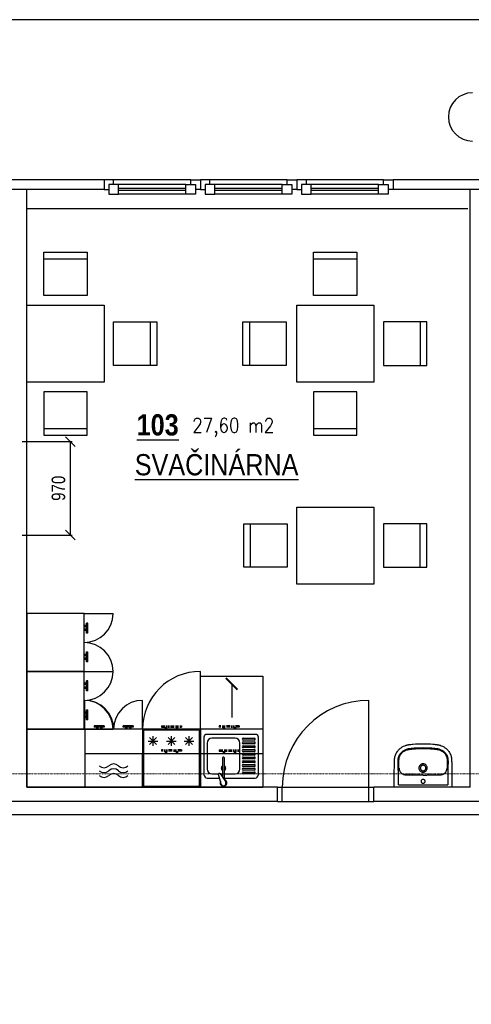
# Model space of a CAD drawing. Header units: millimetres. Extents: x 6491141 to 6692158, y 1846388 to 1929513.
# Tile 235 of 245: x 6669806 to 6674493, y 1906695 to 1916909. Entities that reach past the tile are written whole.
import ezdxf

# ---------------------------------------------------------------- set-up
doc = ezdxf.new("R2010")
doc.units = ezdxf.units.MM
doc.linetypes.add('DASHDOT', pattern=[1, 0.5, -0.25, 0, -0.25])
doc.linetypes.add('DIVIDE', pattern=[31.75, 12.7, -6.35, 0, -6.35, 0, -6.35])
doc.layers.add('Koty VzT', color=7, linetype='Continuous', lineweight=15)
doc.layers.add('VZT', color=130, linetype='Continuous', lineweight=18)
doc.layers.add('Popisky', color=7, linetype='Continuous')
doc.layers.add('Stavba', color=152, linetype='Continuous')
doc.styles.add('KOTY', font='romans.shx', dxfattribs={"width": 0.85, "height": 50})
doc.styles.add('ROMAND', font='romand.shx', dxfattribs={"width": 0.85})
doc.styles.add('romans', font='arial.ttf', dxfattribs={"width": 0.8, "height": 140})
doc.dimstyles.new('IN_50', dxfattribs={"dimtxt": 150, "dimasz": 80, "dimexe": 40, "dimexo": 250, "dimgap": 40, "dimtad": 1, "dimdec": 4, "dimrnd": 5, "dimdsep": 46, "dimlunit": 6, "dimtxsty": 'KOTY', "dimblk": 'ARCHTICK', "dimcen": 40, "dimclrd": 256, "dimclre": 256, "dimclrt": 3, "dimadec": 0, "dimazin": 0, "dimtfac": 1, "dimtdec": 4, "dimtmove": 1, "dimatfit": 3, "dimldrblk": 'ARCHTICK', "dimfxl": 500, "dimfxlon": 1, "dimtolj": 1, "dimtzin": 0, "dimlwd": -1, "dimlwe": -1, "dimarcsym": 0})
doc.dimstyles.new('koty50', dxfattribs={"dimtxt": 100, "dimasz": 100, "dimexe": 20, "dimexo": 100, "dimgap": 50, "dimtad": 3, "dimdec": 0, "dimtxsty": 'romans', "dimblk": 'OBLIQUE', "dimcen": -3, "dimclrd": 7, "dimclre": 7, "dimclrt": 7, "dimadec": 0, "dimazin": 0, "dimtfac": 1, "dimtdec": 0, "dimtmove": 0, "dimatfit": 3, "dimldrblk": 'OPEN30', "dimfxl": 1, "dimarcsym": 0})

# ---------------------------------------------------------------- blocks, each defined once
blk = doc.blocks.new('madlo')
at = {"linetype": 'DIVIDE', "ltscale": 2}
blk.add_line((-104.0000000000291, -14), (-104, 0), dxfattribs=at)
at = {"linetype": 'DIVIDE', "ltscale": 3}
for p, q in [((104, 0), (-104, 0)), ((-64, 0), (-64.0000000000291, 23)), ((-50.0000000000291, 0), (-50.0000000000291, 23)), ((50, 0), (49.9999999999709, 23)), ((63.9999999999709, 0), (63.9999999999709, 23)), ((103.9999999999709, -14), (104, 0)), ((103.9999999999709, -14), (-104.0000000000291, -14))]:
    blk.add_line(p, q, dxfattribs=at)
blk = doc.blocks.new('_ArchTick')
at = {"color": 0, "linetype": 'ByBlock', "const_width": 0.15}
blk.add_lwpolyline([(-0.5, -0.5), (0.5, 0.5)], dxfattribs=at)
blk = doc.blocks.new('_Oblique')
at = {"color": 0, "lineweight": -2}
blk.add_line((-0.5, -0.5), (0.5, 0.5), dxfattribs=at)
blk = doc.blocks.new('*D36')
at = {"layer": 'DEFPOINTS', "color": 0, "transparency": 16777216}
for p in [(6669730.652917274, 1912532.795600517), (6669730.652917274, 1911562.795600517), (6670329.699529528, 1911562.795600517)]:
    blk.add_point(p, dxfattribs=at)
at = {"layer": 'Koty VzT', "color": 7, "lineweight": -2, "transparency": 16777216}
for p, q in [((6669830.652917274, 1912532.795600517), (6670349.699529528, 1912532.795600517)), ((6670329.699529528, 1912532.795600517), (6670329.699529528, 1911562.795600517)), ((6669830.652917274, 1911562.795600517), (6670349.699529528, 1911562.795600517))]:
    blk.add_line(p, q, dxfattribs=at)
at = {"layer": 'Koty VzT', "color": 7, "lineweight": -2, "transparency": 16777216, "xscale": 100, "yscale": 100, "zscale": 100}
for p, rotation in [((6670329.699529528, 1912532.795600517), 90), ((6670329.699529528, 1911562.795600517), 270)]:
    blk.add_blockref('_Oblique', p, dxfattribs=dict(at, rotation=rotation))
at = {"layer": 'Koty VzT', "color": 7, "transparency": 16777216, "insert": (6670208.219311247, 1912047.795600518), "char_height": 140, "attachment_point": 5, "rotation": 90, "style": 'romans'}
blk.add_mtext('970', dxfattribs=at)
blk = doc.blocks.new('_Open30')
at = {"color": 0, "linetype": 'ByBlock', "lineweight": -2}
for p, q in [((-1, 0.26794919), (0, 0)), ((0, 0), (-1, -0.26794919)), ((0, 0), (-1, 0))]:
    blk.add_line(p, q, dxfattribs=at)

msp = doc.modelspace()

# ---------------------------------------------------------------- linework, layer by layer
at = {"layer": 'Stavba'}
for p, q in [((6670680.651435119, 1915247.795600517), (6667875.655881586, 1915247.795600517)), ((6671580.652423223, 1915247.798964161), (6670680.651435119, 1915247.797282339)), ((6670780.651435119, 1915247.797746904), (6670680.651435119, 1915247.797746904)), ((6670680.651435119, 1915247.797746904), (6670680.651435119, 1915147.797746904)), ((6670680.651435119, 1915247.795600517), (6670680.651435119, 1915147.795600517)), ((6670780.651435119, 1915197.797746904), (6670780.651435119, 1915247.797746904)), ((6671580.652423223, 1915197.798964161), (6671580.652423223, 1915247.798964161)), ((6671580.652423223, 1915247.798964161), (6671680.652423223, 1915247.798964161)), ((6671780.652423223, 1915247.799428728), (6671680.652423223, 1915247.799428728)), ((6671680.652423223, 1915247.799428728), (6671680.652423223, 1915147.799428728)), ((6671680.652423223, 1915247.798964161), (6671680.652423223, 1915147.798964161)), ((6672580.65439943, 1915247.800645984), (6671680.653411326, 1915247.798964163)), ((6671780.652423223, 1915197.799428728), (6671780.652423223, 1915247.799428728)), ((6672580.653411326, 1915197.800645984), (6672580.653411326, 1915247.800645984)), ((6672580.653411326, 1915247.800645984), (6672680.653411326, 1915247.800645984)), ((6673580.65439943, 1915247.802327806), (6672680.653411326, 1915247.800645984)), ((6672780.653411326, 1915247.80111055), (6672680.653411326, 1915247.80111055)), ((6672680.653411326, 1915247.80111055), (6672680.653411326, 1915147.80111055)), ((6672680.653411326, 1915247.800645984), (6672680.653411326, 1915147.800645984)), ((6672780.653411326, 1915197.80111055), (6672780.653411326, 1915247.80111055)), ((6673580.65439943, 1915197.802327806), (6673580.65439943, 1915247.802327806)), ((6673580.65439943, 1915247.802327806), (6673680.65439943, 1915247.802327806)), ((6673680.65439943, 1915247.802327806), (6673680.65439943, 1915147.802327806)), ((6673680.65439943, 1915247.802327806), (6673680.65439943, 1915147.802327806)), ((6675640.651929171, 1915247.795600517), (6673680.65439943, 1915247.795600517)), ((6670680.651435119, 1915147.795600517), (6667875.655881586, 1915147.795600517)), ((6669880.652917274, 1908947.795600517), (6669880.652917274, 1915147.795600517)), ((6670680.651435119, 1915147.797746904), (6670730.651435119, 1915147.797746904)), ((6670830.651435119, 1915197.797746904), (6670730.651435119, 1915197.797746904)), ((6670730.651435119, 1915197.797746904), (6670730.651435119, 1915097.797746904)), ((6671530.652423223, 1915197.798964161), (6670780.651435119, 1915197.797746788)), ((6670830.651435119, 1915097.797746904), (6670830.651435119, 1915197.797746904)), ((6671530.652423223, 1915157.798964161), (6670830.651435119, 1915157.797746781)), ((6671530.652423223, 1915137.798964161), (6670830.651435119, 1915137.797746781)), ((6671530.652423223, 1915197.798964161), (6671630.652423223, 1915197.798964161)), ((6671530.652423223, 1915097.798964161), (6671530.652423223, 1915197.798964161)), ((6671630.652423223, 1915197.798964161), (6671630.652423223, 1915097.798964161)), ((6671680.652423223, 1915147.798964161), (6671630.652423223, 1915147.798964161)), ((6671680.652423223, 1915147.799428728), (6671730.652423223, 1915147.799428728)), ((6671830.652423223, 1915197.799428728), (6671730.652423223, 1915197.799428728)), ((6671730.652423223, 1915197.799428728), (6671730.652423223, 1915097.799428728)), ((6672530.653411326, 1915197.800645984), (6671780.652423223, 1915197.799428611)), ((6671830.652423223, 1915097.799428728), (6671830.652423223, 1915197.799428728)), ((6672530.653411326, 1915157.800645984), (6671830.652423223, 1915157.799428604)), ((6672530.653411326, 1915137.800645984), (6671830.652423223, 1915137.799428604)), ((6672530.653411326, 1915197.800645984), (6672630.653411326, 1915197.800645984)), ((6672530.653411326, 1915097.800645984), (6672530.653411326, 1915197.800645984)), ((6672630.653411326, 1915197.800645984), (6672630.653411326, 1915097.800645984)), ((6672680.653411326, 1915147.800645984), (6672630.653411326, 1915147.800645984)), ((6672680.653411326, 1915147.80111055), (6672730.653411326, 1915147.80111055)), ((6672830.653411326, 1915197.80111055), (6672730.653411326, 1915197.80111055)), ((6672730.653411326, 1915197.80111055), (6672730.653411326, 1915097.80111055)), ((6673530.65439943, 1915197.802327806), (6672780.653411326, 1915197.801110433)), ((6672830.653411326, 1915097.80111055), (6672830.653411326, 1915197.80111055)), ((6673530.65439943, 1915157.802327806), (6672830.653411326, 1915157.801110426)), ((6673530.65439943, 1915137.802327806), (6672830.653411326, 1915137.801110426)), ((6673530.65439943, 1915197.802327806), (6673630.65439943, 1915197.802327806)), ((6673530.65439943, 1915097.802327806), (6673530.65439943, 1915197.802327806)), ((6673630.65439943, 1915197.802327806), (6673630.65439943, 1915097.802327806)), ((6673680.65439943, 1915147.802327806), (6673630.65439943, 1915147.802327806)), ((6675640.651929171, 1915147.795600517), (6673680.65439943, 1915147.795600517)), ((6674480.652917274, 1908947.795600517), (6674480.652917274, 1915147.795600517)), ((6670730.651435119, 1915097.797746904), (6670830.651435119, 1915097.797746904)), ((6671530.652423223, 1915097.798964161), (6670830.651435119, 1915097.798964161)), ((6671630.652423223, 1915097.798964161), (6671530.652423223, 1915097.798964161)), ((6671730.652423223, 1915097.799428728), (6671830.652423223, 1915097.799428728)), ((6672530.653411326, 1915097.800645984), (6671830.652423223, 1915097.800645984)), ((6672630.653411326, 1915097.800645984), (6672530.653411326, 1915097.800645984)), ((6672730.653411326, 1915097.80111055), (6672830.653411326, 1915097.80111055)), ((6673530.65439943, 1915097.802327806), (6672830.653411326, 1915097.802327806)), ((6673630.65439943, 1915097.802327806), (6673530.65439943, 1915097.802327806)), ((6674455.652917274, 1914947.795600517), (6669880.652917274, 1914947.795600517)), ((6670055.652917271, 1914047.795600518), (6670055.652917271, 1914497.795600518)), ((6670055.652917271, 1914497.795600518), (6670505.652917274, 1914497.795600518)), ((6670055.652917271, 1914427.795600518), (6670505.652917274, 1914427.795600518)), ((6670505.652917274, 1914497.795600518), (6670505.652917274, 1914047.795600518)), ((6672855.652917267, 1914047.795600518), (6672855.652917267, 1914497.795600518)), ((6672855.652917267, 1914497.795600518), (6673305.652917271, 1914497.795600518)), ((6672855.652917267, 1914427.795600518), (6673305.652917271, 1914427.795600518)), ((6673305.652917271, 1914497.795600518), (6673305.652917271, 1914047.795600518)), ((6670505.652917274, 1914047.795600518), (6670055.652917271, 1914047.795600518)), ((6673305.652917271, 1914047.795600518), (6672855.652917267, 1914047.795600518)), ((6669880.652917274, 1913147.795600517), (6669880.652917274, 1913947.795600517)), ((6669880.652917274, 1913947.795600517), (6670680.652917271, 1913947.795600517)), ((6670680.652917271, 1913947.795600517), (6670680.652917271, 1913147.795600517)), ((6672680.652917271, 1913147.795600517), (6672680.652917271, 1913947.795600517)), ((6672680.652917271, 1913947.795600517), (6673480.652917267, 1913947.795600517)), ((6673480.652917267, 1913947.795600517), (6673480.652917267, 1913147.795600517)), ((6670780.652917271, 1913322.795600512), (6670780.652917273, 1913772.795600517)), ((6670780.652917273, 1913772.795600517), (6671230.652917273, 1913772.795600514)), ((6671160.652917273, 1913772.795600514), (6671160.652917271, 1913322.79560051)), ((6671230.652917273, 1913772.795600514), (6671230.652917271, 1913322.79560051)), ((6672120.809347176, 1913322.795600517), (6672120.809347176, 1913772.795600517)), ((6672120.809347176, 1913772.795600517), (6672570.809347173, 1913772.795600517)), ((6672190.809347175, 1913772.795600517), (6672190.809347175, 1913322.795600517)), ((6672570.809347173, 1913772.795600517), (6672570.809347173, 1913322.795600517)), ((6673580.652917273, 1913772.795600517), (6673580.652917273, 1913322.795600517)), ((6674030.65291727, 1913772.795600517), (6673580.652917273, 1913772.795600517)), ((6673960.652917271, 1913772.795600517), (6673960.652917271, 1913322.795600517)), ((6674030.65291727, 1913322.795600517), (6674030.65291727, 1913772.795600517)), ((6671230.652917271, 1913322.79560051), (6670780.652917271, 1913322.795600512)), ((6672570.809347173, 1913322.795600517), (6672120.809347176, 1913322.795600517)), ((6673580.652917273, 1913322.795600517), (6674030.65291727, 1913322.795600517)), ((6670680.652917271, 1913147.795600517), (6669880.652917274, 1913147.795600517)), ((6673480.652917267, 1913147.795600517), (6672680.652917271, 1913147.795600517)), ((6670505.652917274, 1913047.795600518), (6670055.652917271, 1913047.795600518)), ((6670055.652917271, 1913047.795600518), (6670055.652917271, 1912597.795600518)), ((6670505.652917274, 1912597.795600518), (6670505.652917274, 1913047.795600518)), ((6673305.652917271, 1913047.795600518), (6672855.652917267, 1913047.795600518)), ((6672855.652917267, 1913047.795600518), (6672855.652917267, 1912597.795600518)), ((6673305.652917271, 1912597.795600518), (6673305.652917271, 1913047.795600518)), ((6670055.652917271, 1912667.795600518), (6670505.652917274, 1912667.795600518)), ((6672855.652917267, 1912667.795600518), (6673305.652917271, 1912667.795600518)), ((6670055.652917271, 1912597.795600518), (6670505.652917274, 1912597.795600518)), ((6672855.652917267, 1912597.795600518), (6673305.652917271, 1912597.795600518)), ((6672680.652917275, 1911852.936266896), (6673480.652917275, 1911852.936266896)), ((6672680.652917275, 1911052.9362669), (6672680.652917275, 1911852.936266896)), ((6673480.652917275, 1911852.936266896), (6673480.652917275, 1911052.9362669)), ((6672130.652917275, 1911227.936266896), (6672130.652917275, 1911677.9362669)), ((6672130.652917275, 1911677.9362669), (6672580.652917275, 1911677.9362669)), ((6672200.652917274, 1911227.936266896), (6672200.652917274, 1911677.9362669)), ((6672580.652917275, 1911677.9362669), (6672580.652917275, 1911227.936266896)), ((6673580.652917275, 1911677.9362669), (6673580.652917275, 1911227.936266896)), ((6674030.652917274, 1911677.9362669), (6673580.652917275, 1911677.9362669)), ((6673960.652917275, 1911227.936266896), (6673960.652917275, 1911677.9362669)), ((6674030.652917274, 1911227.936266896), (6674030.652917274, 1911677.9362669)), ((6672580.652917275, 1911227.936266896), (6672130.652917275, 1911227.936266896)), ((6673580.652917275, 1911227.936266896), (6674030.652917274, 1911227.936266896)), ((6673480.652917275, 1911052.9362669), (6672680.652917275, 1911052.9362669)), ((6670474.81080814, 1910747.795600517), (6670774.81080814, 1910747.795600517)), ((6670497.81080814, 1910624.795600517), (6670474.81080814, 1910624.795600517)), ((6670511.81080814, 1910649.795600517), (6670497.81080814, 1910649.795600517)), ((6670497.81080814, 1910545.795600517), (6670497.81080814, 1910649.795600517)), ((6670511.81080814, 1910545.795600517), (6670511.81080814, 1910649.795600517)), ((6670497.81080814, 1910610.795600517), (6670474.81080814, 1910610.795600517)), ((6670497.81080814, 1910584.795600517), (6670474.81080814, 1910584.795600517)), ((6670497.81080814, 1910570.795600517), (6670474.81080814, 1910570.795600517)), ((6670511.81080814, 1910545.795600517), (6670497.81080814, 1910545.795600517)), ((6670497.81080814, 1910324.795600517), (6670474.81080814, 1910324.795600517)), ((6670497.81080814, 1910245.795600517), (6670497.81080814, 1910349.795600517)), ((6670497.81080814, 1910349.795600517), (6670511.81080814, 1910349.795600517)), ((6670511.81080814, 1910245.795600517), (6670511.81080814, 1910349.795600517)), ((6670497.81080814, 1910310.795600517), (6670474.81080814, 1910310.795600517)), ((6670497.81080814, 1910284.795600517), (6670474.81080814, 1910284.795600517)), ((6670497.81080814, 1910270.795600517), (6670474.81080814, 1910270.795600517)), ((6670511.81080814, 1910245.795600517), (6670497.81080814, 1910245.795600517)), ((6670474.81080814, 1910147.795600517), (6670774.81080814, 1910147.795600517)), ((6670474.81080814, 1910147.795600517), (6670774.81080814, 1910147.795600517)), ((6671680.652917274, 1910097.795600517), (6671680.652917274, 1910147.795600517)), ((6670497.81080814, 1910024.795600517), (6670474.81080814, 1910024.795600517)), ((6670497.81080814, 1910010.795600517), (6670474.81080814, 1910010.795600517)), ((6670511.81080814, 1910049.795600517), (6670497.81080814, 1910049.795600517)), ((6670497.81080814, 1909945.795600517), (6670497.81080814, 1910049.795600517)), ((6670511.81080814, 1909945.795600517), (6670511.81080814, 1910049.795600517)), ((6670497.81080814, 1909984.795600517), (6670474.81080814, 1909984.795600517)), ((6670497.81080814, 1909970.795600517), (6670474.81080814, 1909970.795600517)), ((6670511.81080814, 1909945.795600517), (6670497.81080814, 1909945.795600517)), ((6670480.652917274, 1909547.795600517), (6670480.652917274, 1909847.795600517)), ((6671080.652917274, 1909547.795600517), (6671080.652917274, 1909847.795600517)), ((6673430.652917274, 1908947.795600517), (6673430.652917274, 1909847.795600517)), ((6670497.81080814, 1909724.795600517), (6670474.81080814, 1909724.795600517)), ((6670497.81080814, 1909710.795600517), (6670474.81080814, 1909710.795600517)), ((6670497.81080814, 1909645.795600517), (6670497.81080814, 1909749.795600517)), ((6670497.81080814, 1909749.795600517), (6670511.81080814, 1909749.795600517)), ((6670511.81080814, 1909645.795600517), (6670511.81080814, 1909749.795600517)), ((6670497.81080814, 1909684.795600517), (6670474.81080814, 1909684.795600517)), ((6670497.81080814, 1909670.795600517), (6670474.81080814, 1909670.795600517)), ((6670511.81080814, 1909645.795600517), (6670497.81080814, 1909645.795600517)), ((6672330.652917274, 1909547.795600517), (6669880.652917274, 1909547.795600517)), ((6669880.652917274, 1909547.795600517), (6669880.652917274, 1908947.795600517)), ((6670474.81080814, 1909547.795600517), (6670774.81080814, 1909547.795600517)), ((6670480.652917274, 1909547.795600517), (6670480.652917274, 1908947.795600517)), ((6670578.652917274, 1909584.795600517), (6670578.652917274, 1909570.795600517)), ((6670682.652917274, 1909584.795600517), (6670578.652917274, 1909584.795600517)), ((6670682.652917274, 1909570.795600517), (6670578.652917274, 1909570.795600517)), ((6670603.652917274, 1909570.795600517), (6670603.652917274, 1909547.795600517)), ((6670617.652917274, 1909570.795600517), (6670617.652917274, 1909547.795600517)), ((6670643.652917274, 1909570.795600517), (6670643.652917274, 1909547.795600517)), ((6670657.652917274, 1909570.795600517), (6670657.652917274, 1909547.795600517)), ((6670682.652917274, 1909584.795600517), (6670682.652917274, 1909570.795600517)), ((6670982.652917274, 1909584.795600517), (6670878.652917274, 1909584.795600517)), ((6670878.652917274, 1909570.795600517), (6670878.652917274, 1909584.795600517)), ((6670982.652917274, 1909570.795600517), (6670878.652917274, 1909570.795600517)), ((6670903.652917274, 1909570.795600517), (6670903.652917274, 1909547.795600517)), ((6670917.652917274, 1909570.795600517), (6670917.652917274, 1909547.795600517)), ((6670943.652917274, 1909570.795600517), (6670943.652917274, 1909547.795600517)), ((6670957.652917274, 1909570.795600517), (6670957.652917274, 1909547.795600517)), ((6670982.652917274, 1909584.795600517), (6670982.652917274, 1909570.795600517)), ((6671080.652917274, 1909547.795600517), (6671080.652917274, 1908947.795600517)), ((6671680.652917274, 1909547.795600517), (6671680.652917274, 1908947.795600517)), ((6672330.652917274, 1909547.795600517), (6672330.652917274, 1908947.795600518)), ((6671139.280991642, 1909425.623871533), (6671239.280991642, 1909425.623871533)), ((6671153.925652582, 1909390.268532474), (6671224.6363307, 1909460.979210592)), ((6671153.925652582, 1909460.979210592), (6671224.6363307, 1909390.268532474)), ((6671189.280991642, 1909375.623871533), (6671189.280991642, 1909475.623871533)), ((6671330.67950021, 1909425.623871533), (6671430.67950021, 1909425.623871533)), ((6671345.324161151, 1909390.268532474), (6671416.03483927, 1909460.979210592)), ((6671345.324161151, 1909460.979210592), (6671416.03483927, 1909390.268532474)), ((6671380.67950021, 1909375.623871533), (6671380.67950021, 1909475.623871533)), ((6671512.834022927, 1909425.623871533), (6671612.834022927, 1909425.623871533)), ((6671527.478683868, 1909390.268532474), (6671598.189361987, 1909460.979210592)), ((6671527.478683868, 1909460.979210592), (6671598.189361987, 1909390.268532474)), ((6671562.834022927, 1909375.623871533), (6671562.834022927, 1909475.623871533)), ((6670480.652917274, 1909297.795600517), (6672330.652917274, 1909297.795600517)), ((6671080.652917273, 1908947.795600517), (6671080.652917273, 1909299.148306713)), ((6671680.652917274, 1909297.795600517), (6671680.652917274, 1908947.795600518)), ((6673735.839761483, 1908971.589980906), (6673735.839743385, 1909102.508200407)), ((6673746.652489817, 1909102.508197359), (6673746.652768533, 1909102.507801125)), ((6674247.736325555, 1909102.508200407), (6674247.736307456, 1908971.589980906)), ((6671887.3231233, 1909084.79606254), (6671910.6301233, 1909084.79606254)), ((6673828.03389665, 1909071.0225618), (6673828.025153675, 1909071.023028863)), ((6674155.550915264, 1909071.023028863), (6674155.542172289, 1909071.0225618)), ((6672480.652917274, 1908947.795600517), (6669880.652917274, 1908947.795600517)), ((6669880.652917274, 1908947.795600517), (6672330.652917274, 1908947.795600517)), ((6670480.652917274, 1908947.795600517), (6671080.652917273, 1908947.795600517)), ((6672480.652917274, 1908797.795600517), (6672480.652917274, 1908947.795600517)), ((6672480.652917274, 1908947.795600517), (6673480.652917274, 1908947.795600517)), ((6672530.652917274, 1908797.795600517), (6672530.652917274, 1908947.795600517)), ((6673430.652917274, 1908797.795600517), (6673430.652917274, 1908947.795600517)), ((6674480.652917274, 1908947.795600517), (6673480.652917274, 1908947.795600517)), ((6673480.652917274, 1908797.795600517), (6673480.652917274, 1908947.795600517)), ((6674278.996491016, 1908947.795600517), (6673704.579577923, 1908947.795600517)), ((6673735.839761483, 1908971.589980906), (6674247.736307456, 1908971.590085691)), ((6672480.652917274, 1908797.795600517), (6668125.652917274, 1908797.795600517)), ((6672480.652917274, 1908797.795600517), (6673480.652917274, 1908797.795600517)), ((6677130.652917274, 1908797.795600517), (6673480.652917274, 1908797.795600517)), ((6660555.109511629, 1908662.79647603), (6682042.268994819, 1908662.79647603))]:
    msp.add_line(p, q, dxfattribs=at)
at = {"layer": 'Stavba', "flags": 128}
for points in [[(6669880.652917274, 1910147.795600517), (6670474.81080814, 1910147.795600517), (6670474.81080814, 1910747.795600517), (6669880.652917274, 1910747.795600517)], [(6669880.652917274, 1909547.795600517), (6670474.81080814, 1909547.795600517), (6670474.81080814, 1910147.795600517), (6669880.652917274, 1910147.795600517)], [(6671090.652917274, 1908957.795600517), (6671670.706083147, 1908957.795600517), (6671670.706083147, 1909537.742429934), (6671090.652917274, 1909537.742429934)]]:
    msp.add_lwpolyline(points, close=True, dxfattribs=at)
for points in [[(6671680.652917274, 1909547.795600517), (6671680.652917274, 1910097.795600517), (6672330.652917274, 1910097.795600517), (6672330.652917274, 1909547.795600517)], [(6672125.6521233, 1909454.79606254), (6672240.6511233, 1909454.79606254)], [(6672240.6511233, 1909435.32206254), (6672125.6521233, 1909435.32206254)], [(6672125.6521233, 1909415.84806254), (6672240.6511233, 1909415.84906254)], [(6672240.6511233, 1909396.37506254), (6672125.6521233, 1909396.37406254)], [(6672125.6521233, 1909376.90006254), (6672240.6511233, 1909376.90106254)], [(6672240.6511233, 1909357.42806254), (6672125.6521233, 1909357.42806254)], [(6672125.6521233, 1909337.95406254), (6672240.6511233, 1909337.95406254)], [(6672240.6511233, 1909318.48006254), (6672125.6521233, 1909318.48006254)], [(6672125.6521233, 1909299.00606254), (6672240.6511233, 1909299.00706254)], [(6672240.6511233, 1909279.53306254), (6672125.6521233, 1909279.53206254)], [(6672125.6521233, 1909260.05806254), (6672240.6511233, 1909260.05906254)], [(6672240.6511233, 1909240.58506254), (6672125.6521233, 1909240.58406254)], [(6672125.6521233, 1909221.11206254), (6672240.6511233, 1909221.11206254)], [(6672240.6511233, 1909201.63806254), (6672125.6521233, 1909201.63806254)], [(6672125.6521233, 1909182.16406254), (6672240.6511233, 1909182.16406254)], [(6672240.6511233, 1909162.69106254), (6672125.6521233, 1909162.69006254)], [(6672125.6521233, 1909143.21606254), (6672240.6511233, 1909143.21706254)], [(6672240.6511233, 1909123.74306254), (6672125.6521233, 1909123.74206254)], [(6672125.6521233, 1909104.27006254), (6672240.6511233, 1909104.27006254)], [(6671896.7361233, 1908980.44006254), (6671867.649123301, 1909078.93306254)], [(6672240.6511233, 1909084.79606254), (6672125.6521233, 1909084.79606254)]]:
    msp.add_lwpolyline(points, dxfattribs=at)
for points in [[(6671720.652894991, 1909071.795391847), (6671720.652948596, 1909467.795090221, -0.414213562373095), (6671750.652894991, 1909497.795100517), (6672250.652894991, 1909497.796100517), (6672250.653190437, 1909497.795359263, -0.414213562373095), (6672280.653190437, 1909467.795359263), (6672280.652894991, 1909467.796100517), (6672280.652894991, 1909071.795384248)], [(6671930.6301233, 1909084.79606254), (6672042.6511233, 1909084.79406254), (6672042.653118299, 1909084.793986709, 0.4002716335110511), (6672090.262318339, 1909134.736794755), (6672090.2601233, 1909134.73806254), (6672090.6511233, 1909134.79606254), (6672090.6511233, 1909404.79406254), (6672090.652656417, 1909404.793986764, 0.414213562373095), (6672040.652656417, 1909454.793986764), (6672040.6511233, 1909454.79406254), (6671800.6511233, 1909454.79606254), (6671800.6581233, 1909454.79306254), (6671800.660206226, 1909454.79227591, 0.414213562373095), (6671750.660206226, 1909404.79227591), (6671750.6581233, 1909404.79306254), (6671750.6511233, 1909404.79606254), (6671750.6511233, 1909134.79606254), (6671750.6581233, 1909134.79306254), (6671750.660206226, 1909134.79227591, 0.414213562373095), (6671800.660206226, 1909084.79227591), (6671800.6581233, 1909084.79306254), (6671800.6511233, 1909084.79606254), (6671867.642123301, 1909084.79606254)], [(6671930.6301233, 1909025.33706254), (6671930.6301233, 1909249.24906254), (6671930.631936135, 1909249.247818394, 1.002035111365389), (6671910.632020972, 1909249.28953407), (6671910.6301233, 1909249.29006254), (6671910.6301233, 1909050.71006254)], [(6671867.342760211, 1909080.235644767, -0.8030532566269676), (6671885.462407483, 1909087.518235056), (6671885.460123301, 1909087.52006254), (6671941.2661233, 1909005.90706254), (6671941.1861233, 1909006.02406254)], [(6671720.652964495, 1909071.795090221, 0.414213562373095), (6671750.652964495, 1909041.795090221), (6671750.6511233, 1909041.79606254), (6671879.081123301, 1909041.79606254)], [(6671930.6301233, 1909041.79606254), (6672250.6511233, 1909041.79606254), (6672250.653206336, 1909041.795359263, 0.414213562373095), (6672280.653206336, 1909071.795359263)]]:
    msp.add_lwpolyline(points, format="xyb", dxfattribs=at)
at = {"layer": 'Stavba'}
for centre, radius, start, end in [((6674504.396936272, 1915900.249293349), 250, 90, 270), ((6670474.81080814, 1910747.795600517), 300, 270, 0), ((6670474.81080814, 1910147.795600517), 300, 0, 90), ((6670474.81080814, 1910147.795600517), 300, 270, 0), ((6671680.652917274, 1909547.795600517), 600, 90, 180), ((6670474.81080814, 1909547.795600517), 300, 0, 90), ((6670480.652917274, 1909547.795600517), 300, 0, 90), ((6671080.652917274, 1909547.795600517), 300, 90, 180), ((6673430.652917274, 1908947.795600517), 899.9999999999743, 90, 180), ((6670681.657967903, 1909217.915152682), 70, 225, 315), ((6670681.657967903, 1909167.9151538), 70, 225, 315), ((6670780.65291727, 1909118.920203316), 70, 45, 135), ((6670780.65291727, 1909068.920204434), 70, 45, 135), ((6670780.65291727, 1909018.920205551), 70, 45, 135), ((6670879.647866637, 1909217.915152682), 70, 225, 315), ((6670879.647866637, 1909167.9151538), 70, 225, 315), ((6671920.631851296, 1909144.524918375), 25, 113.5782833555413, 180), ((6671920.631851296, 1909144.524918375), 25, 180, 246.4217166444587), ((6671920.631851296, 1909144.524918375), 25, 293.5783916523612, 66.42161108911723), ((6673946.777357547, 1909154.603816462), 213.5986602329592, 182.2855973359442, 183.9922293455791), ((6670819.531320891, 1908936.351669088), 2921.254091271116, 3.533667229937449, 3.992229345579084), ((6673842.485780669, 1909150.206913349), 100.6778846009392, 182.3459640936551, 185.7786928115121), ((6673821.254811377, 1909148.058326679), 79.33847313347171, 185.7786928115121, 201.7850910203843), ((6673809.062607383, 1909143.185472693), 66.2085628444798, 201.7850910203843, 213.217157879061), ((6673991.074470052, 1909146.111354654), 43.2445981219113, 180.0338241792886, 192.5662951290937), ((6673992.584140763, 1909146.102241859), 43.16205183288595, 347.4216727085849, 359.9782079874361), ((6674169.322470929, 1909145.887860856), 72.03411090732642, 327.2464666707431, 337.7512844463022), ((6674166.555929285, 1909147.019610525), 75.0231927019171, 337.7512844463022, 354.6849317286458), ((6674103.921622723, 1909152.846633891), 137.9279664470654, 354.6849317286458, 357.1904113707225), ((6676430.845880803, 1908984.57447187), 2186.478978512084, 175.930719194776, 176.5433842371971), ((6674054.462823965, 1909153.635129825), 195.9101456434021, 355.930719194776, 357.7914541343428), ((6670681.657967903, 1909117.915154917), 70, 225, 315), ((6670879.647866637, 1909117.915154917), 70, 225, 315), ((6671920.631753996, 1908991.794918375), 35.00003842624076, 152.694955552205, 78.78192497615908), ((6673971.0505421, 1900492.852849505), 8579.067696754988, 89.86150337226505, 90.12364994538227), ((6674010.415584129, 1916778.060714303), 7706.187745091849, 269.8615033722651, 270.1533433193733)]:
    msp.add_arc(centre, radius, start, end, dxfattribs=at)
for centre, major_axis, ratio, start_param, end_param in [((6672125.653281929, 1909445.057748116), (-10, -5.561877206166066e-14), 0.9736842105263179, 4.712388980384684, 7.853981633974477), ((6672125.653281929, 1909406.110379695), (-10, -5.561877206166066e-14), 0.9736842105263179, 4.712388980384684, 7.853981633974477), ((6672240.652849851, 1909445.058905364), (10, 5.561877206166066e-14), 0.9736842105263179, 4.712388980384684, 7.853981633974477), ((6672240.652849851, 1909406.111536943), (10, 5.561877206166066e-14), 0.9736842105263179, 4.712388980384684, 7.853981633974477), ((6672125.653281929, 1909367.163011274), (-10, -5.561877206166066e-14), 0.9736842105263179, 4.712388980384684, 7.853981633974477), ((6672125.653281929, 1909328.215642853), (-10, 1.224646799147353e-15), 0.9736842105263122, 4.71238898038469, 7.853981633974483), ((6672125.653281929, 1909289.268274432), (-10, 1.224646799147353e-15), 0.9736842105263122, 4.71238898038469, 7.853981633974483), ((6672240.652849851, 1909367.164168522), (10, -1.224646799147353e-15), 0.9736842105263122, 4.71238898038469, 7.853981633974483), ((6672240.652849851, 1909328.216800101), (10, -1.224646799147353e-15), 0.9736842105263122, 4.71238898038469, 7.853981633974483), ((6672240.652849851, 1909289.26943168), (10, -1.224646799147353e-15), 0.9736842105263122, 4.71238898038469, 7.853981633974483), ((6672125.653281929, 1909250.320906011), (-10, 1.224646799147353e-15), 0.9736842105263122, 4.71238898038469, 7.853981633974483), ((6672125.653281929, 1909211.37353759), (-10, -5.561877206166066e-14), 0.9736842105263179, 4.712388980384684, 7.853981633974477), ((6672240.652849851, 1909250.322063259), (10, 5.561877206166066e-14), 0.9736842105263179, 4.712388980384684, 7.853981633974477), ((6672240.652849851, 1909211.374694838), (10, 5.561877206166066e-14), 0.9736842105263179, 4.712388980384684, 7.853981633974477), ((6672125.653281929, 1909172.426169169), (-10, -5.561877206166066e-14), 0.9736842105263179, 4.712388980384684, 7.853981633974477), ((6672125.653281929, 1909133.478800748), (-10, -5.561877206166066e-14), 0.9736842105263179, 4.712388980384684, 7.853981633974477), ((6672125.653281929, 1909094.531432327), (-10, -5.561877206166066e-14), 0.9736842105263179, 4.712388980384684, 7.853981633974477), ((6672240.652849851, 1909172.427326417), (10, 5.561877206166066e-14), 0.9736842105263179, 4.712388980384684, 7.853981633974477), ((6672240.652849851, 1909133.479957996), (10, 5.561877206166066e-14), 0.9736842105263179, 4.712388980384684, 7.853981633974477), ((6672240.652849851, 1909094.532589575), (10, 5.561877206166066e-14), 0.9736842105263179, 4.712388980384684, 7.853981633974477), ((6671920.631762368, 1908989.15807031), (8.29597830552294e-14, -29.63319503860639), 0.8436484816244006, -1.272155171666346, 2.176223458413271)]:
    msp.add_ellipse(centre, major_axis=major_axis, ratio=ratio, start_param=start_param, end_param=end_param, dxfattribs=at)
for points, degree, knots in [([(6673691.96014358, 1908971.589980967), (6673692.0883222, 1908997.79803966), (6673692.494134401, 1909051.311045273), (6673693.383818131, 1909120.179626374), (6673694.179817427, 1909168.301407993), (6673694.703572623, 1909196.372210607), (6673695.003733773, 1909211.480898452), (6673695.252141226, 1909224.230170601), (6673695.436399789, 1909230.929258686), (6673695.754654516, 1909236.515571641), (6673697.073711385, 1909252.689634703), (6673703.302352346, 1909281.034264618), (6673720.680565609, 1909313.922560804), (6673741.889100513, 1909339.043000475), (6673763.831512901, 1909357.655942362), (6673788.672961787, 1909372.506028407), (6673810.577730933, 1909381.152583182), (6673828.325430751, 1909385.829140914), (6673839.725979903, 1909387.89147169), (6673849.66918651, 1909389.16501753), (6673858.043806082, 1909390.100429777), (6673871.269115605, 1909391.604695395), (6673915.804565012, 1909395.955907), (6673957.634376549, 1909397.798356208), (6673991.79014519, 1909397.795489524)], 3, [624.3293724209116, 624.3293724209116, 624.3293724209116, 624.3293724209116, 702.9544810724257, 784.8724528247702, 830.9516270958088, 847.3395193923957, 869.0994732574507, 876.2866184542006, 885.5947213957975, 889.2031846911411, 893.069129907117, 934.2915197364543, 975.5067434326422, 1003.663293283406, 1032.591568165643, 1061.523461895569, 1090.200355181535, 1103.007356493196, 1116.545068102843, 1124.930320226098, 1133.080278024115, 1141.824147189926, 1164.862029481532, 1267.315863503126, 1267.315863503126, 1267.315863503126, 1267.315863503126]), ([(6673991.79014519, 1909397.795489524), (6674025.94169239, 1909397.798356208), (6674067.771503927, 1909395.955907), (6674112.306953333, 1909391.604695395), (6674125.532262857, 1909390.100429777), (6674133.906882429, 1909389.16501753), (6674143.850089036, 1909387.89147169), (6674155.250638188, 1909385.829140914), (6674172.998338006, 1909381.152583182), (6674194.903107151, 1909372.506028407), (6674219.744556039, 1909357.655942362), (6674241.686968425, 1909339.043000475), (6674262.895503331, 1909313.922560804), (6674280.273716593, 1909281.034264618), (6674286.502357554, 1909252.689634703), (6674287.821414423, 1909236.515571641), (6674288.13966915, 1909230.929258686), (6674288.323927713, 1909224.230170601), (6674288.572335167, 1909211.480898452), (6674288.872496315, 1909196.372210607), (6674289.396251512, 1909168.301407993), (6674290.192250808, 1909120.179626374), (6674291.081934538, 1909051.311045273), (6674291.298015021, 1908997.795737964), (6674291.615925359, 1908971.589980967)], 3, [-642.9864910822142, -642.9864910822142, -642.9864910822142, -642.9864910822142, -540.5326570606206, -517.4947747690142, -508.7509056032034, -500.6009478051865, -492.2156956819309, -478.6779840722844, -465.8709827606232, -437.1940894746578, -408.2621957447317, -379.3339208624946, -351.1773710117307, -309.9621473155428, -268.7397574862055, -264.8738122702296, -261.2653489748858, -251.9572460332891, -244.7701008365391, -223.0101469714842, -206.6222546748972, -160.5430804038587, -78.62510865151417, -1.13686837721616e-13, -1.13686837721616e-13, -1.13686837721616e-13, -1.13686837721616e-13]), ([(6673733.348625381, 1909146.085369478), (6673733.270955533, 1909148.031378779), (6673733.199221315, 1909152.236749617), (6673733.218633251, 1909157.252926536), (6673733.186369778, 1909163.946260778), (6673733.092803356, 1909170.426405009), (6673733.021757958, 1909182.701930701), (6673732.979374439, 1909193.275164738), (6673732.960184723, 1909203.469444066), (6673732.95733613, 1909209.785327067), (6673732.976547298, 1909216.594171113), (6673733.028642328, 1909223.260792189), (6673733.147272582, 1909229.664573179), (6673733.481995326, 1909236.032441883), (6673734.465105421, 1909245.340151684), (6673736.887642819, 1909258.065135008), (6673742.335766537, 1909273.994746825), (6673751.16999271, 1909290.272505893), (6673762.793056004, 1909305.337951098), (6673780.310269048, 1909321.987760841), (6673800.484537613, 1909334.562377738), (6673819.70606437, 1909342.013080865), (6673830.622336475, 1909345.05014809), (6673838.137260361, 1909346.607825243), (6673844.499826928, 1909347.604259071), (6673855.956481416, 1909349.073593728), (6673879.141640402, 1909351.673657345), (6673925.987454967, 1909355.715103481), (6673965.787677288, 1909357.079889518), (6673991.78803447, 1909357.077170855)], 3, [175.0488410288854, 175.0488410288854, 175.0488410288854, 175.0488410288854, 180.8911554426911, 187.6655297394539, 190.0972434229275, 200.9712967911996, 207.1076621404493, 226.9244021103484, 232.6912413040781, 237.6905177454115, 245.8721190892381, 253.1176342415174, 257.6911671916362, 265.0856816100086, 272.242330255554, 285.7589145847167, 303.8843334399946, 322.5715738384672, 341.1320441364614, 360.7942455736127, 394.8665983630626, 411.8774095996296, 422.527365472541, 428.8323705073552, 434.8930757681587, 441.8440094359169, 463.483086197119, 504.8814625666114, 582.8827085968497, 582.8827085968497, 582.8827085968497, 582.8827085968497]), ([(6673741.89227633, 1909146.085829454), (6673741.817459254, 1909147.912075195), (6673741.763142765, 1909151.137995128), (6673741.772173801, 1909156.134807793), (6673741.767985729, 1909164.080674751), (6673741.652846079, 1909172.536884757), (6673741.618675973, 1909182.92539462), (6673741.581300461, 1909191.904912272), (6673741.561304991, 1909204.674846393), (6673741.548730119, 1909216.97621811), (6673741.567841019, 1909228.037288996), (6673741.891858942, 1909235.43489528), (6673742.732602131, 1909243.671322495), (6673744.894430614, 1909255.47414297), (6673749.930259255, 1909270.425379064), (6673758.38454259, 1909286.042160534), (6673769.367753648, 1909300.172880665), (6673785.956856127, 1909315.788819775), (6673803.113367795, 1909326.383034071), (6673817.918262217, 1909332.447279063), (6673826.200907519, 1909335.242022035), (6673833.188176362, 1909337.146502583), (6673840.273147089, 1909338.555382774), (6673846.325414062, 1909339.459199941), (6673853.893191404, 1909340.405195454), (6673863.41723276, 1909341.488211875), (6673883.930129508, 1909343.66789641), (6673926.836221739, 1909347.282351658), (6673965.986874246, 1909348.61526435), (6673991.78806106, 1909348.613791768)], 3, [979.515725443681, 979.515725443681, 979.515725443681, 979.515725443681, 984.9987926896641, 989.1937826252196, 994.5062170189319, 1008.836262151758, 1014.564090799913, 1025.671810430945, 1035.775101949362, 1052.873812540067, 1062.57616091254, 1068.957793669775, 1075.078432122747, 1087.407322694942, 1104.896785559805, 1122.232393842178, 1140.496235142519, 1158.413780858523, 1190.386590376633, 1200.505690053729, 1206.374095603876, 1216.605642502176, 1222.213254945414, 1228.037047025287, 1234.961213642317, 1245.092547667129, 1256.793197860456, 1296.84564838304, 1374.248336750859, 1374.248336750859, 1374.248336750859, 1374.248336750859]), ([(6673991.78803447, 1909357.077170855), (6674017.788392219, 1909357.074452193), (6674057.588613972, 1909355.715103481), (6674104.434428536, 1909351.673657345), (6674127.619587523, 1909349.073593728), (6674139.076242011, 1909347.604259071), (6674145.438808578, 1909346.607825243), (6674152.953732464, 1909345.05014809), (6674163.870004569, 1909342.013080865), (6674183.091531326, 1909334.562377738), (6674203.265799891, 1909321.987760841), (6674220.783012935, 1909305.337951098), (6674232.406076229, 1909290.272505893), (6674241.240302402, 1909273.994746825), (6674246.68842612, 1909258.065135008), (6674249.110963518, 1909245.340151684), (6674250.094073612, 1909236.032441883), (6674250.428796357, 1909229.664573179), (6674250.547426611, 1909223.260792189), (6674250.599521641, 1909216.594171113), (6674250.618732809, 1909209.785327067), (6674250.615884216, 1909203.469444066), (6674250.596694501, 1909193.275164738), (6674250.55431098, 1909182.701930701), (6674250.483265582, 1909170.426405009), (6674250.389699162, 1909163.946260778), (6674250.357435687, 1909157.252926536), (6674250.376847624, 1909152.236749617), (6674250.302495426, 1909148.03145778), (6674250.227443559, 1909146.085369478)], 3, [582.8827085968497, 582.8827085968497, 582.8827085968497, 582.8827085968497, 660.8839546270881, 702.2823309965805, 723.9214077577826, 730.8723414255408, 736.9330466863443, 743.2380517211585, 753.8880075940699, 770.8988188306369, 804.9711716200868, 824.633373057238, 843.1938433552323, 861.8810837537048, 880.0065026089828, 893.5230869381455, 900.6797355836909, 908.0742500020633, 912.6477829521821, 919.8932981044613, 928.074899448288, 933.0741758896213, 938.8410150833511, 958.6577550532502, 964.7941204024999, 975.668173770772, 978.0998874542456, 984.8742617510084, 990.7165761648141, 990.7165761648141, 990.7165761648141, 990.7165761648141]), ([(6673991.78806106, 1909348.613791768), (6674017.589194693, 1909348.61526435), (6674056.7398472, 1909347.282351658), (6674099.645939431, 1909343.66789641), (6674120.158836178, 1909341.488211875), (6674129.682877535, 1909340.405195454), (6674137.250654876, 1909339.459199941), (6674143.302921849, 1909338.555382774), (6674150.387892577, 1909337.146502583), (6674157.37516142, 1909335.242022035), (6674165.657806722, 1909332.447279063), (6674180.462701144, 1909326.383034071), (6674197.619212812, 1909315.788819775), (6674214.208315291, 1909300.172880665), (6674225.191526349, 1909286.042160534), (6674233.645809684, 1909270.425379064), (6674238.681638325, 1909255.47414297), (6674240.843466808, 1909243.671322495), (6674241.684209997, 1909235.43489528), (6674242.00822792, 1909228.037288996), (6674242.02733882, 1909216.97621811), (6674242.014763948, 1909204.674846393), (6674241.994768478, 1909191.904912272), (6674241.957392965, 1909182.92539462), (6674241.923222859, 1909172.536884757), (6674241.80808321, 1909164.080674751), (6674241.803895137, 1909156.134807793), (6674241.812926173, 1909151.137995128), (6674241.773383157, 1909147.911379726), (6674241.683792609, 1909146.085829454)], 3, [0, 0, 0, 0, 77.4026883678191, 117.4551388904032, 129.1557890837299, 139.2871231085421, 146.2112897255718, 152.035081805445, 157.6426942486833, 167.8742411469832, 173.7426466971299, 183.8617463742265, 215.834555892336, 233.7521016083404, 252.0159429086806, 269.3515511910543, 286.8410140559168, 299.1699046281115, 305.2905430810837, 311.6721758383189, 321.3745242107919, 338.4732348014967, 348.5765263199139, 359.6842459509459, 365.4120745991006, 379.7421197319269, 385.0545541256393, 389.2495440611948, 394.7326113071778, 394.7326113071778, 394.7326113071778, 394.7326113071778]), ([(6673828.025153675, 1909071.023028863), (6673825.3456976, 1909071.16503241), (6673820.24929292, 1909071.494032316), (6673811.556459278, 1909072.224785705), (6673802.528018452, 1909073.427217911), (6673793.128235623, 1909075.812701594), (6673784.230779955, 1909079.471104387), (6673775.462796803, 1909084.529928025), (6673767.042787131, 1909091.016085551), (6673759.659083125, 1909098.484764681), (6673755.541822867, 1909104.060756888), (6673753.672503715, 1909106.915509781)], 3, [850.9131625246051, 850.9131625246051, 850.9131625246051, 850.9131625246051, 858.9633883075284, 866.2315813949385, 877.0856857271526, 886.2600540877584, 895.2603140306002, 905.8750217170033, 916.5643510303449, 927.0722248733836, 937.310546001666, 937.310546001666, 937.310546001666, 937.310546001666]), ([(6673991.788034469, 1909189.554299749), (6673985.998579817, 1909189.560732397), (6673977.308421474, 1909187.833481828), (6673967.119096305, 1909182.396299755), (6673958.176528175, 1909175.113057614), (6673951.710853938, 1909165.50027192), (6673948.390112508, 1909154.541029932), (6673947.828204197, 1909148.923611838), (6673947.829879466, 1909146.085825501)], 3, [-68.66541824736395, -68.66541824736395, -68.66541824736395, -68.66541824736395, -51.29681571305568, -42.59034215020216, -34.18186858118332, -16.86106404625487, -8.510528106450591, -1.4210854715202e-14, -1.4210854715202e-14, -1.4210854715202e-14, -1.4210854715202e-14]), ([(6673948.865799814, 1909136.702665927), (6673949.92884088, 1909131.933717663), (6673953.713579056, 1909122.73888672), (6673963.671397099, 1909111.589677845), (6673974.674510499, 1909105.508898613), (6673984.333544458, 1909103.030349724), (6673989.332855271, 1909102.616380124), (6673991.78803447, 1909102.614058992)], 3, [9.45922553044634, 9.45922553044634, 9.45922553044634, 9.45922553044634, 24.11723717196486, 38.86211354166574, 53.6693892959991, 61.30347800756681, 68.66855805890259, 68.66855805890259, 68.66855805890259, 68.66855805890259]), ([(6673991.788034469, 1909174.384932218), (6673989.864178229, 1909174.386061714), (6673986.077998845, 1909174.006372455), (6673980.709030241, 1909172.36865215), (6673975.781821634, 1909169.759320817), (6673971.486159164, 1909166.285805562), (6673967.897919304, 1909161.988492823), (6673964.309226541, 1909155.431385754), (6673963.168895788, 1909149.805493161), (6673963.170908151, 1909146.052707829)], 3, [0, 0, 0, 0, 5.771403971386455, 11.3589940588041, 16.76069389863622, 22.42437112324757, 27.84983900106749, 33.48031987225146, 44.73603496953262, 44.73603496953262, 44.73603496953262, 44.73603496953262]), ([(6673963.170908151, 1909146.052707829), (6673963.171921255, 1909144.163406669), (6673963.55637857, 1909140.43634725), (6673965.233070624, 1909135.052303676), (6673967.905197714, 1909130.169137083), (6673971.456229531, 1909125.925160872), (6673975.744174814, 1909122.438227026), (6673982.359602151, 1909118.906924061), (6673988.011973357, 1909117.789595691), (6673991.78803447, 1909117.786718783)], 3, [44.73603496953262, 44.73603496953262, 44.73603496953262, 44.73603496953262, 50.40364564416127, 55.91951002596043, 61.57119726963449, 67.02003197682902, 72.44268597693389, 78.07875458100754, 89.40576896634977, 89.40576896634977, 89.40576896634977, 89.40576896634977]), ([(6674035.746189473, 1909146.085825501), (6674035.747268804, 1909148.923612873), (6674035.185956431, 1909154.541029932), (6674031.865215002, 1909165.50027192), (6674025.399540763, 1909175.113057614), (6674016.456972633, 1909182.396299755), (6674006.267647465, 1909187.833481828), (6673997.577489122, 1909189.560732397), (6673991.788034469, 1909189.554299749)], 3, [137.3371161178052, 137.3371161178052, 137.3371161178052, 137.3371161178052, 145.8476442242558, 154.1981801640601, 171.5189846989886, 179.9274582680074, 188.6339318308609, 206.0025343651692, 206.0025343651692, 206.0025343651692, 206.0025343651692]), ([(6674020.405160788, 1909146.052707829), (6674020.414458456, 1909149.805489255), (6674019.266842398, 1909155.431385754), (6674015.678149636, 1909161.988492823), (6674012.089909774, 1909166.285805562), (6674007.794247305, 1909169.759320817), (6674002.867038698, 1909172.36865215), (6673997.498070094, 1909174.006372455), (6673993.71189071, 1909174.386061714), (6673991.78803447, 1909174.384932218)], 3, [134.0755029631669, 134.0755029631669, 134.0755029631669, 134.0755029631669, 145.3312180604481, 150.961698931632, 156.387166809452, 162.0508440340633, 167.4525438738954, 173.0401339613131, 178.8115379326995, 178.8115379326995, 178.8115379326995, 178.8115379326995]), ([(6673991.78803447, 1909117.786718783), (6673995.564099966, 1909117.783841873), (6674001.216466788, 1909118.906924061), (6674007.831894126, 1909122.438227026), (6674012.119839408, 1909125.925160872), (6674015.670871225, 1909130.169137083), (6674018.342998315, 1909135.052303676), (6674020.019690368, 1909140.43634725), (6674020.40047999, 1909144.163415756), (6674020.405160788, 1909146.052707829)], 3, [89.40576896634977, 89.40576896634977, 89.40576896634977, 89.40576896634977, 100.732783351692, 106.3688519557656, 111.7915059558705, 117.240340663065, 122.8920279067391, 128.4078922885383, 134.0755029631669, 134.0755029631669, 134.0755029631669, 134.0755029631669]), ([(6673991.78803447, 1909102.614058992), (6673994.243218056, 1909102.611737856), (6673999.24252448, 1909103.030349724), (6674008.901558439, 1909105.508898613), (6674019.904671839, 1909111.589677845), (6674029.862489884, 1909122.73888672), (6674033.646226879, 1909131.933942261), (6674034.710269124, 1909136.702665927)], 3, [68.66855805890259, 68.66855805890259, 68.66855805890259, 68.66855805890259, 76.03363811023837, 83.6677268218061, 98.47500257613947, 113.2198789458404, 127.8778905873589, 127.8778905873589, 127.8778905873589, 127.8778905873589]), ([(6674229.903565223, 1909106.915509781), (6674228.057376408, 1909104.045676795), (6674223.916985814, 1909098.484764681), (6674216.533281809, 1909091.016085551), (6674208.113272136, 1909084.529928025), (6674199.345288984, 1909079.471104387), (6674190.447833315, 1909075.812701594), (6674181.048050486, 1909073.427217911), (6674172.019609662, 1909072.224785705), (6674163.326776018, 1909071.494032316), (6674158.23031078, 1909071.166166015), (6674155.550915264, 1909071.023028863)], 3, [436.9377907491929, 436.9377907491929, 436.9377907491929, 436.9377907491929, 447.1761118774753, 457.6839857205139, 468.3733150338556, 478.9880227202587, 487.9882826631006, 497.1626510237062, 508.0167553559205, 515.2849484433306, 523.3351742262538, 523.3351742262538, 523.3351742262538, 523.3351742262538]), ([(6673952.536084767, 1909071.900568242), (6673940.120876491, 1909071.87377496), (6673923.435549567, 1909071.781107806), (6673897.340378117, 1909071.259802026), (6673878.871321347, 1909070.677546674), (6673859.186898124, 1909070.350058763), (6673846.171599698, 1909070.383261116), (6673835.558505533, 1909070.669074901), (6673830.425572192, 1909070.894795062), (6673828.03389665, 1909071.0225618)], 3, [726.3761251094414, 726.3761251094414, 726.3761251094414, 726.3761251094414, 763.6222239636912, 776.4308364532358, 804.6764770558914, 819.0556227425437, 835.490807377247, 843.7194559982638, 850.9044334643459, 850.9044334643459, 850.9044334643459, 850.9044334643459]), ([(6673991.78803447, 1909028.005823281), (6673989.107688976, 1909028.007134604), (6673983.773728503, 1909026.96170824), (6673976.913169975, 1909022.469456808), (6673972.32096186, 1909015.713493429), (6673970.701551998, 1909007.698190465), (6673972.296630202, 1908999.710504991), (6673976.86638232, 1908992.949515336), (6673983.704101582, 1908988.421812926), (6673989.073239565, 1908987.358500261), (6673991.78803447, 1908987.357090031)], 3, [0, 0, 0, 0, 8.041152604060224, 16.00372931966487, 24.14546511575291, 32.05900013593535, 40.06406458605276, 48.10030565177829, 56.06526162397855, 64.2097500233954, 64.2097500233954, 64.2097500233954, 64.2097500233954]), ([(6673991.78803447, 1908987.357090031), (6673994.502830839, 1908987.355679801), (6673999.871967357, 1908988.421812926), (6674006.709686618, 1908992.949515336), (6674011.279438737, 1908999.710504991), (6674012.874516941, 1909007.698190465), (6674011.255107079, 1909015.713493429), (6674006.662898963, 1909022.469456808), (6673999.802340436, 1909026.96170824), (6673994.468379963, 1909028.007134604), (6673991.78803447, 1909028.005823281)], 3, [64.2097500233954, 64.2097500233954, 64.2097500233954, 64.2097500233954, 72.35423842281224, 80.31919439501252, 88.35543546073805, 96.36049991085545, 104.2740349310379, 112.4157707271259, 120.3783474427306, 128.4195000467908, 128.4195000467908, 128.4195000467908, 128.4195000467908]), ([(6674155.542172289, 1909071.0225618), (6674153.150515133, 1909070.894450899), (6674148.017563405, 1909070.669074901), (6674137.40446924, 1909070.383261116), (6674124.389170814, 1909070.350058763), (6674104.704747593, 1909070.677546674), (6674086.235690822, 1909071.259802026), (6674060.140519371, 1909071.781107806), (6674043.455124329, 1909071.933795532), (6674031.039984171, 1909071.900568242)], 3, [523.3439032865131, 523.3439032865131, 523.3439032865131, 523.3439032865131, 530.5288807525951, 538.7575293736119, 555.1927140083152, 569.5718596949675, 597.8175002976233, 610.6261127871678, 647.8722116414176, 647.8722116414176, 647.8722116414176, 647.8722116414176]), ([(6673691.925131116, 1908947.795600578), (6673691.788034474, 1908947.795802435), (6673691.858590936, 1908963.21886618), (6673691.96014358, 1908971.589980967)], 1, [600.3731427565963, 600.3731427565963, 600.5102395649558, 615.9331953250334, 624.3293724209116, 624.3293724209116]), ([(6674291.615925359, 1908971.589980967), (6674291.717478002, 1908963.21886618), (6674291.788034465, 1908947.795802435), (6674291.650937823, 1908947.795600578)], 1, [-1.13686837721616e-13, -1.13686837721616e-13, 8.396177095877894, 23.81913285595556, 23.95622966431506, 23.95622966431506])]:
    msp.add_open_spline(points, degree=degree, knots=knots, dxfattribs=at)
for points, degree in [([(6673735.839743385, 1909102.508200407), (6673735.839743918, 1909103.435716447), (6673735.807090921, 1909105.291318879), (6673735.692740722, 1909108.06914384), (6673735.548546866, 1909110.849463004), (6673735.396181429, 1909113.626339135), (6673735.288537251, 1909115.477827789), (6673735.231388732, 1909116.403273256)], 3), ([(6674248.344680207, 1909116.403273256), (6674248.2887756, 1909115.477740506), (6674248.17988751, 1909113.626339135), (6674248.027522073, 1909110.849463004), (6674247.883328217, 1909108.06914384), (6674247.768978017, 1909105.291318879), (6674247.736325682, 1909103.435716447), (6674247.736325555, 1909102.508200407)], 3), ([(6673704.579577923, 1908947.795600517), (6673701.17273642, 1908947.795600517), (6673697.767579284, 1908947.795600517), (6673691.209448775, 1908947.796101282), (6673691.509864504, 1908947.796085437), (6673691.925131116, 1908947.795600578)], 5), ([(6674291.650937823, 1908947.795600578), (6674292.066204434, 1908947.796085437), (6674292.366620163, 1908947.796101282), (6674285.808489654, 1908947.795600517), (6674282.403332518, 1908947.795600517), (6674278.996491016, 1908947.795600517)], 5)]:
    msp.add_open_spline(points, degree=degree, dxfattribs=at)
at = {"layer": 'VZT', "linetype": 'DASHDOT', "ltscale": 15}
msp.add_line((6669618.652917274, 1909085.760387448), (6681200.322135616, 1909085.760387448), dxfattribs=at)

# ---------------------------------------------------------------- block references
at = {"layer": 'Stavba', "rotation": 180}
for p in [(6671380.652917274, 1909570.795600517), (6671980.652917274, 1909320.795600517)]:
    msp.add_blockref('madlo', p, dxfattribs=at)
at = {"layer": 'Stavba', "xscale": -1, "rotation": 180}
for p in [(6671980.652917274, 1909570.795600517), (6671380.652917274, 1909320.795600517)]:
    msp.add_blockref('madlo', p, dxfattribs=at)

# ---------------------------------------------------------------- texts
at = {"layer": 'Popisky', "color": 0, "insert": (6671000.153965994, 1912402.172379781), "char_height": 220, "width": 1701.017189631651, "attachment_point": 1, "style": 'ROMAND'}
msp.add_mtext('{\\fArial|b0|i0|c238|p34;\\LSVAČINÁRNA}', dxfattribs=at)
at = {"layer": 'Stavba', "style": 'KOTY', "width": 0.85}
msp.add_text('27,60 m2', height=150, dxfattribs=at).set_placement((6671595.281036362, 1912625.117339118))

# ---------------------------------------------------------------- dimensions: what is measured, and where the dimension line sits
at = {"layer": 'Koty VzT'}
dim = msp.add_linear_dim(base=(6670329.699529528, 1911562.795600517), p1=(6669730.652917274, 1912532.795600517), p2=(6669730.652917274, 1911562.795600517), angle=90, dimstyle='koty50', dxfattribs=at)
dim.commit()
dim.dimension.update_dxf_attribs({"geometry": '*D36', "text_midpoint": (6670208.219311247, 1912047.795600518)})

# ---------------------------------------------------------------- leaders
at = {"layer": 'Stavba'}
msp.add_leader([(6672005.652917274, 1910019.522867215), (6672005.652917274, 1909668.48924677)], dimstyle='IN_50', override={"dimasz": 120, "dimgap": 40, "dimtad": 0, "dimclrd": 8, "dimfxl": 8, "dimtfill": 1, "dimtfillclr": 256}, dxfattribs=at)

# ---------------------------------------------------------------- next in the draw order: texts
at = {"layer": 'Popisky', "color": 0, "insert": (6671019.768763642, 1912815.709995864), "char_height": 220, "width": 407.1865763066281, "attachment_point": 1, "style": 'ROMAND', "bg_fill": 2}
msp.add_mtext('{\\fArial|b1|i0|c238|p34;\\L103}', dxfattribs=at)

# ---------------------------------------------------------------- next in the draw order: linework, layer by layer
msp.add_lwpolyline([(6629158.14139749, 1916908.715879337), (6629158.14139749, 1894633.715879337), (6692158.14139749, 1894633.715879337), (6692158.14139749, 1916908.715879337)], close=True)

doc.saveas('drawing.dxf')
